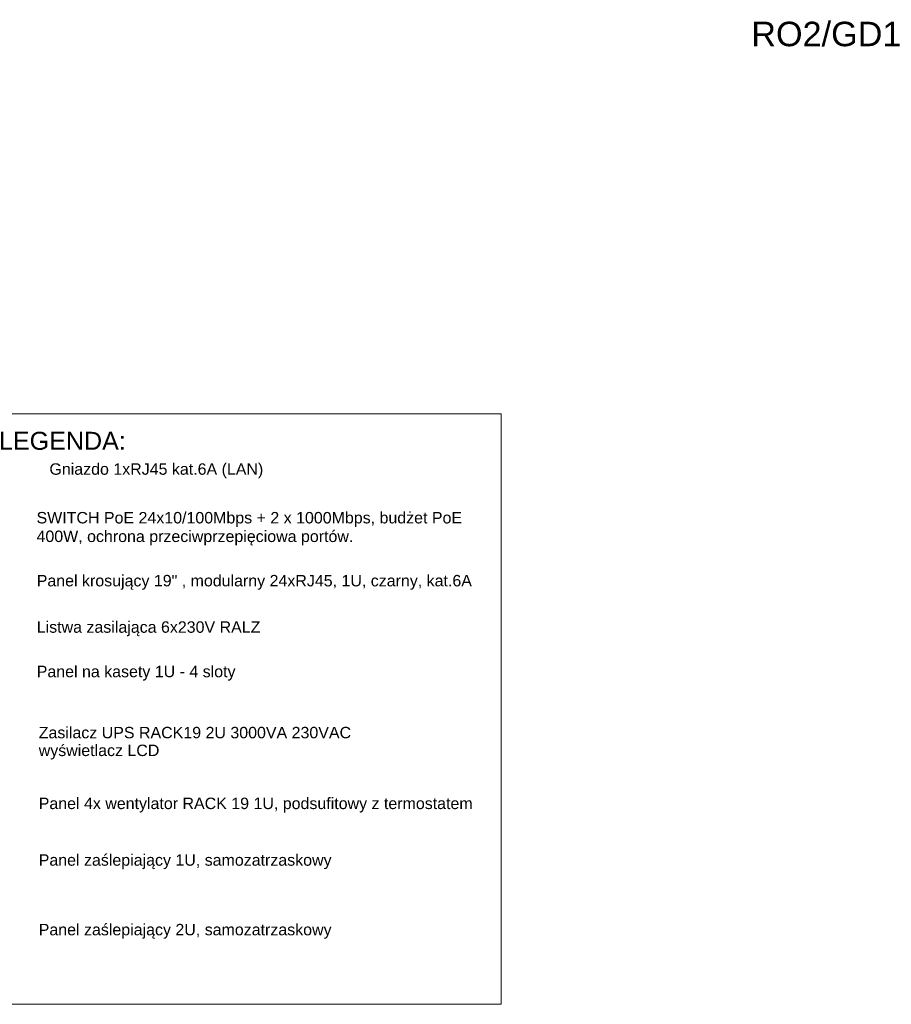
# Model space of a CAD drawing. Header units: millimetres. Extents: x 83969 to 164243, y -22860 to 4849.
# Tile 113 of 116: x 163481 to 163534, y -21468 to -21407. Entities that reach past the tile are written whole.
import ezdxf

# ---------------------------------------------------------------- set-up
doc = ezdxf.new("R2010")
doc.units = ezdxf.units.MM
doc.layers.get('0').update_dxf_attribs({"color": 251, "lineweight": 0})
doc.layers.add('! PT Opisy Legenda 2', color=7, linetype='Continuous')
doc.layers.add('! PT Oświetlenie Adresy', color=1, linetype='Continuous')
doc.styles.add('Arial', font='arial.ttf')

msp = doc.modelspace()

# ---------------------------------------------------------------- linework, layer by layer
msp.add_lwpolyline([(163456.253, -21431.458), (163510.081, -21431.458), (163510.081, -21467.631), (163456.253, -21467.631)], close=True)

# ---------------------------------------------------------------- texts
at = {"layer": '! PT Opisy Legenda 2', "style": 'Arial'}
for s, height, p in [('LEGENDA:', 1.1, (163479.326, -21433.665)), ('SWITCH PoE 24x10/100Mbps + 2 x 1000Mbps, budżet PoE', 0.7, (163481.627, -21438.175)), ('400W, ochrona przeciwprzepięciowa portów.', 0.7, (163481.627, -21439.315)), ('Panel krosujący 19" , modularny 24xRJ45, 1U, czarny, kat.6A', 0.7, (163481.64, -21442.031)), ('Listwa zasilająca 6x230V RALZ', 0.7, (163481.641, -21444.873)), ('Panel na kasety 1U - 4 sloty', 0.7, (163481.64, -21447.595)), ('Zasilacz UPS RACK19 2U 3000VA 230VAC', 0.7, (163481.762, -21451.337)), ('wyświetlacz LCD', 0.7, (163481.762, -21452.426)), ('Panel 4x wentylator RACK 19 1U, podsufitowy z termostatem', 0.7, (163481.762, -21455.673)), ('Panel zaślepiający 1U, samozatrzaskowy', 0.7, (163481.762, -21459.142)), ('Panel zaślepiający 2U, samozatrzaskowy', 0.7, (163481.762, -21463.404))]:
    msp.add_text(s, height=height, dxfattribs=at).set_placement(p)
at = {"layer": '! PT Opisy Legenda 2', "insert": (163482.417, -21434.495), "char_height": 0.7, "width": 18.25369, "attachment_point": 1, "style": 'Arial'}
msp.add_mtext('\\C7;Gniazdo 1xRJ45 kat.6A (LAN)', dxfattribs=at)
at = {"layer": '! PT Oświetlenie Adresy', "insert": (163525.399, -21407.446), "char_height": 1.5, "attachment_point": 1, "style": 'Arial', "bg_fill": 3, "box_fill_scale": 1, "bg_fill_color": 256, "bg_fill_true_color": 13158600, "bg_fill_transparency": 0}
msp.add_mtext('RO2/GD1', dxfattribs=at)

doc.saveas('drawing.dxf')
